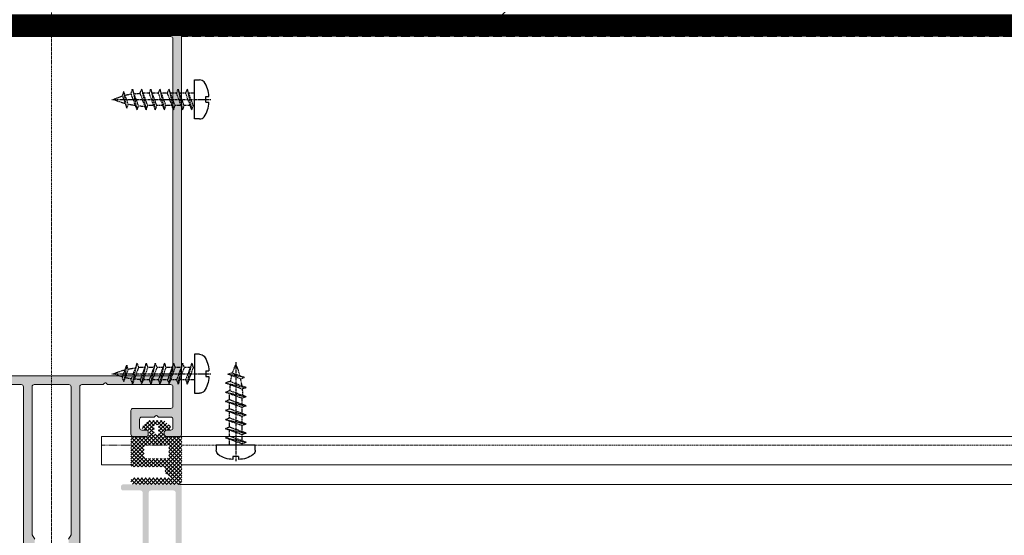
# Model space of a CAD drawing. Header units: millimetres. Extents: x -158258 to 126254, y -16359 to 60195.
# Tile 55 of 173: x -133838 to -133611, y 10580 to 10699. Entities that reach past the tile are written whole.
import ezdxf
from ezdxf.xclip import XClip

# ---------------------------------------------------------------- set-up
doc = ezdxf.new("R2010")
doc.units = ezdxf.units.MM
doc.header["$LTSCALE"] = 0.1
doc.header["$MEASUREMENT"] = 0
doc.header["$XCLIPFRAME"] = 0
doc.linetypes.add('CENTER', pattern=[2, 1.25, -0.25, 0.25, -0.25])
doc.linetypes.add('HIDDEN', pattern=[0.375, 0.25, -0.125])
for name, color, linetype, lineweight in [('01. Aluminium (Main Structure)', 6, 'Continuous', 5), ('2_Centerline', 1, 'CENTER', 15), ('3_Hatch', 8, 'Continuous', 0), ('S2-flooring plan', 6, 'Continuous', 5)]:
    doc.layers.add(name, color=color, linetype=linetype, lineweight=lineweight)
doc.layers.add('CENTER LINE', color=8, linetype='CENTER')
doc.layers.add('HARDWARES', color=7, linetype='Continuous')

# ---------------------------------------------------------------- blocks, each defined once
blk = doc.blocks.new('A$C23054C9A')
at = {"layer": '3_Hatch'}
h = blk.add_hatch(color=256, dxfattribs=at)
h.dxf.hatch_style = 1
h.paths.add_polyline_path([(10.36235835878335, 60.5273725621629), (10.36235835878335, 25.99274578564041), (10.32502586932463, 25.82786062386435), (10.21613944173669, 25.645346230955), (10.03258803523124, 25.53542278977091), (9.850073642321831, 25.51675654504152), (4.654635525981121, 25.51675654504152), (4.453454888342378, 25.53542278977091), (4.289606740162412, 25.645346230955), (4.197312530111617, 25.82786062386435), (4.16101705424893, 25.99274578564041), (4.16101705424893, 60.5273725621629), (4.197312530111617, 60.71092396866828), (4.289606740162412, 60.87477211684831), (4.453454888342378, 60.98469555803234), (4.654635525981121, 61.02202804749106), (9.850073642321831, 61.02202804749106), (10.03258803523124, 60.98469555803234), (10.21613944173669, 60.87477211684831), (10.32502586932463, 60.71092396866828)], flags=16)
h.paths.add_polyline_path([(4.16101705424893, 5.890237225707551), (4.106055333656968, 6.091417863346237), (3.996131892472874, 6.256303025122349), (3.84991297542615, 6.366226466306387), (3.648732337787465, 6.402521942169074), (3.246371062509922, 6.402521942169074), (3.063856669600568, 6.366226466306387), (2.898971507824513, 6.256303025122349), (2.789048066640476, 6.091417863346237), (2.752752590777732, 5.890237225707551), (2.752752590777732, 1.902919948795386), (2.69779087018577, 1.701739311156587), (2.587867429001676, 1.536854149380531), (2.441648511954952, 1.426930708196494), (2.240467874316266, 1.408264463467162), (-4.454491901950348, 1.408264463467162), (-4.637006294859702, 1.426930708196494), (-4.801891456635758, 1.536854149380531), (-4.911814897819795, 1.701739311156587), (-4.948110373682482, 1.902919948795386), (-4.948110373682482, 19.49896664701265), (-4.911814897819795, 19.70014728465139), (-4.801891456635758, 19.84636620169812), (-4.637006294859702, 19.95628964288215), (-4.454491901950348, 20.01125136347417), (-1.893068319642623, 20.01125136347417), (-1.710553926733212, 20.04754683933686), (-1.545668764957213, 20.15747028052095), (-1.435745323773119, 20.32235544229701), (-1.399449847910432, 20.50486983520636), (-1.399449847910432, 23.59620736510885), (-1.380783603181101, 23.7973880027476), (-1.271897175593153, 23.96227316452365), (-1.088345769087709, 24.07219660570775), (-0.88716513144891, 24.10849208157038), (2.240467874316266, 24.10849208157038), (2.441648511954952, 24.07219660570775), (2.587867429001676, 23.96227316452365), (2.69779087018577, 23.7973880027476), (2.752752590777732, 23.59620736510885), (2.752752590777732, 19.60889008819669), (2.789048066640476, 19.40770945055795), (2.898971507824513, 19.26149053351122), (3.063856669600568, 19.15156709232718), (3.246371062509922, 19.11527161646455), (3.648732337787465, 19.11527161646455), (3.84991297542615, 19.15156709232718), (3.996131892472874, 19.26149053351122), (4.106055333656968, 19.40770945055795), (4.16101705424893, 19.60889008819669), (4.16101705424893, 23.59620736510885), (4.197312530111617, 23.7973880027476), (4.289606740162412, 23.96227316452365), (4.453454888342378, 24.07219660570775), (4.654635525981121, 24.10849208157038), (9.850073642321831, 24.10849208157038), (10.03258803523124, 24.07219660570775), (10.21613944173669, 23.96227316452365), (10.32502586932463, 23.7973880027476), (10.36235835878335, 23.59620736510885), (10.36235835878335, 1.902919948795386), (10.32502586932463, 1.701739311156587), (10.21613944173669, 1.536854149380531), (10.03258803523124, 1.426930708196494), (9.850073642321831, 1.408264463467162), (4.654635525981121, 1.408264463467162), (4.453454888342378, 1.426930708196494), (4.289606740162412, 1.536854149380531), (4.197312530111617, 1.701739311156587), (4.16101705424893, 1.902919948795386)], flags=16)
h.paths.add_polyline_path([(-6.045270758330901, 4.536934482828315), (-6.35637483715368, 4.225830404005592), (-6.35637483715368, 1.902919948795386), (-6.3937073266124, 1.701739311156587), (-6.502593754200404, 1.536854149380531), (-6.667478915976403, 1.426930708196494), (-6.868659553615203, 1.408264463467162), (-9.246531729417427, 1.408264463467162), (-9.447712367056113, 1.426930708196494), (-9.593931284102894, 1.536854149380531), (-9.70385472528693, 1.701739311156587), (-9.75881644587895, 1.902919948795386), (-9.75881644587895, 2.506461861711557), (-9.795111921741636, 2.688976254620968), (-9.905035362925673, 2.853861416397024), (-10.06992052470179, 2.963784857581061), (-10.25243491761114, 3.000080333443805), (-10.45361555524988, 2.963784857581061), (-10.61850071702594, 2.853861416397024), (-10.72842415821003, 2.688976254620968), (-10.76471963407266, 2.506461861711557), (-10.76471963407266, 0.493618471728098), (-10.72842415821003, 0.3111040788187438), (-10.61850071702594, 0.1462189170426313), (-10.45361555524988, 0.03629547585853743), (-10.25243491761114, -4.035882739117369e-12), (10.25243491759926, -4.035882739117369e-12), (10.453615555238, -0.05496172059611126), (10.59983447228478, -0.1648851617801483), (10.70975791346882, -0.3111040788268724), (10.76471963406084, -0.512284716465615), (10.76471963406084, -1.518187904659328), (10.80101510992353, -1.700702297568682), (10.89227230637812, -1.865587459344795), (11.05715746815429, -1.975510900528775), (11.25833810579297, -1.99314013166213), (11.44085249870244, -1.975510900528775), (11.6057376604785, -1.865587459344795), (11.71566110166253, -1.700702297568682), (11.75195657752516, -1.518187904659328), (11.75195657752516, 61.91800779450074), (11.71566110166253, 62.11918843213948), (11.6057376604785, 62.28407359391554), (11.44085249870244, 62.39296002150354), (11.25833810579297, 62.41162626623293), (-1.746849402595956, 62.41162626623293), (-1.948030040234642, 62.39296002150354), (-2.094248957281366, 62.28407359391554), (-2.20417239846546, 62.11918843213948), (-2.259134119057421, 61.91800779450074), (-2.259134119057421, 61.5156465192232), (-2.20417239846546, 61.3507613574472), (-2.094248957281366, 61.16824696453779), (-1.948030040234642, 61.05832352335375), (-1.746849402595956, 61.02202804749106), (2.240467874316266, 61.02202804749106), (2.441648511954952, 60.98469555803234), (2.587867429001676, 60.87477211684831), (2.69779087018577, 60.71092396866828), (2.752752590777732, 60.5273725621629), (2.752752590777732, 25.99274578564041), (2.69779087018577, 25.82786062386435), (2.587867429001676, 25.645346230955), (2.441648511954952, 25.53542278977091), (2.240467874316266, 25.51675654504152), (-3.832283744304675, 25.51675654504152), (-3.997168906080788, 25.48046106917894), (-4.088426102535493, 25.42549934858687), (-4.179683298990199, 25.37053762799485), (-4.23464501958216, 25.29794667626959), (-4.289606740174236, 25.22431871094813), (-4.308272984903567, 25.13306151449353), (-4.325902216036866, 25.05943354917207), (-4.325902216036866, 24.96817635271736), (-4.308272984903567, 24.87691915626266), (-4.289606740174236, 24.78566195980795), (-4.23464501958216, 24.7120339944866), (-4.179683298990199, 24.63944304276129), (-4.088426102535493, 24.58448132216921), (-3.997168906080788, 24.54818584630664), (-3.88724546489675, 24.51085335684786), (-3.302369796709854, 24.51085335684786), (-3.101189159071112, 24.4558916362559), (-2.953933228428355, 24.34700520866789), (-2.84504680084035, 24.19974927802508), (-2.807714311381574, 23.99856864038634), (-2.807714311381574, 21.9141713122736), (-2.84504680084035, 21.71299067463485), (-2.953933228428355, 21.5481055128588), (-3.101189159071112, 21.43818207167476), (-3.302369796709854, 21.40188659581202), (-8.86283669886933, 21.40188659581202), (-9.045351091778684, 21.43818207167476), (-9.21023625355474, 21.5481055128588), (-9.320159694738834, 21.71299067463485), (-9.356455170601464, 21.9141713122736), (-9.356455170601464, 23.99856864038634), (-9.320159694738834, 24.19974927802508), (-9.21023625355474, 24.34700520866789), (-9.045351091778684, 24.4558916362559), (-8.86283669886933, 24.51085335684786), (-8.331885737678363, 24.51085335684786), (-8.130705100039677, 24.54818584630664), (-7.984486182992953, 24.65707227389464), (-7.874562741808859, 24.80432820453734), (-7.819601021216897, 25.00550884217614), (-7.874562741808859, 25.20668947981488), (-7.984486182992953, 25.35290839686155), (-8.130705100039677, 25.46283183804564), (-8.331885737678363, 25.51675654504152), (-10.25243491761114, 25.51675654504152), (-10.45361555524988, 25.46283183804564), (-10.61850071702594, 25.35290839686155), (-10.72842415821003, 25.20668947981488), (-10.76471963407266, 25.00550884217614), (-10.76471963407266, 17.9081877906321), (-10.72842415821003, 17.70700715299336), (-10.61850071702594, 17.54212199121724), (-10.45361555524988, 17.43219855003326), (-10.25243491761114, 17.39590307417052), (-9.868739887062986, 17.39590307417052), (-9.667559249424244, 17.43219855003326), (-9.48504485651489, 17.54212199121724), (-9.41141689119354, 17.70700715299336), (-9.356455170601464, 17.9081877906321), (-9.356455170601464, 19.49896664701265), (-9.320159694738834, 19.70014728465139), (-9.21023625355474, 19.84636620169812), (-9.045351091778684, 19.95628964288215), (-8.86283669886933, 20.01125136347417), (-6.868659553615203, 20.01125136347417), (-6.667478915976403, 19.95628964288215), (-6.502593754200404, 19.84636620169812), (-6.3937073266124, 19.70014728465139), (-6.35637483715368, 19.49896664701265), (-6.35637483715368, 10.24362030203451), (-6.3937073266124, 10.06110590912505), (-6.502593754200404, 9.896220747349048), (-6.667478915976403, 9.786297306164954), (-6.868659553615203, 9.731335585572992), (-8.86283669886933, 9.731335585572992), (-9.045351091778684, 9.786297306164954), (-9.21023625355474, 9.896220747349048), (-9.320159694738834, 10.06110590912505), (-9.356455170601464, 10.24362030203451), (-9.356455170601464, 11.30448521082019), (-9.41141689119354, 11.4869996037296), (-9.48504485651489, 11.65188476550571), (-9.667559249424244, 11.76180820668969), (-9.868739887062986, 11.79810368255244), (-10.25243491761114, 11.79810368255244), (-10.45361555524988, 11.76180820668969), (-10.61850071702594, 11.65188476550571), (-10.72842415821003, 11.4869996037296), (-10.76471963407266, 11.30448521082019), (-10.76471963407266, 6.987397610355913), (-10.74709040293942, 6.859844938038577), (-10.70975791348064, 6.768587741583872), (-10.65479619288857, 6.694959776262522), (-10.59983447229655, 6.639998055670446), (-10.54590976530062, 6.585036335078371), (-10.47228179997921, 6.548740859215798), (-10.39865383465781, 6.512445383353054), (-10.32606288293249, 6.493779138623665), (-10.25243491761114, 6.493779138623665), (-10.16117772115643, 6.493779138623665), (-10.08858676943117, 6.530074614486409), (-10.01495880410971, 6.567407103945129), (-9.941330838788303, 6.603702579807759), (-9.887406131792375, 6.676293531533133), (-9.8324444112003, 6.74992149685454), (-9.75881644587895, 6.987397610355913), (-9.75881644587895, 7.590939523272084), (-9.70385472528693, 7.792120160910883), (-9.593931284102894, 7.957005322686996), (-9.447712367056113, 8.066928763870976), (-9.246531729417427, 8.085595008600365), (-6.868659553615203, 8.085595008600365), (-6.667478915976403, 8.066928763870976), (-6.502593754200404, 7.957005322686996), (-6.3937073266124, 7.792120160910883), (-6.35637483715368, 7.590939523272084), (-6.35637483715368, 5.268029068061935), (-6.045270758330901, 4.956924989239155), (-5.954013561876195, 4.829372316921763), (-5.954013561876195, 4.664487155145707)])
blk = doc.blocks.new('A$C768C5112')
at = {"layer": '3_Hatch'}
h = blk.add_hatch(color=256, dxfattribs=at)
h.dxf.hatch_style = 1
h.paths.add_polyline_path([(-4.223506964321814, -41.98522546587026), (-3.912497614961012, -41.67421611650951), (-3.912497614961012, -37.70677351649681), (-4.498231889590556, -36.68251605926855), (-4.498231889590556, -2.487038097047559), (-4.461947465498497, -2.304579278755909), (-4.352057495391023, -2.139744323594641), (-4.205883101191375, -2.029854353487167), (-4.004763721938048, -1.993569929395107), (4.004763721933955, -1.993569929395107), (4.188259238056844, -2.029854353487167), (4.35205749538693, -2.139744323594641), (4.461947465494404, -2.304579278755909), (4.516892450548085, -2.487038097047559), (4.516892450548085, -36.68251605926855), (3.894873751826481, -37.70677351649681), (3.894873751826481, -41.67421611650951), (4.205883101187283, -41.98522546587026), (4.297112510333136, -42.13139986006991), (4.297112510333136, -42.27757425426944), (4.205883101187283, -42.42374864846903), (3.894873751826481, -42.71713413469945), (3.894873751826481, -46.6845767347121), (4.516892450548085, -47.70883419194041), (4.516892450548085, -53.70716784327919), (4.461947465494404, -53.8896266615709), (4.35205749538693, -54.05446161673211), (4.188259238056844, -54.16435158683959), (4.004763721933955, -54.2006360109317), (-4.004763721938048, -54.2006360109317), (-4.205883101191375, -54.16435158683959), (-4.352057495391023, -54.05446161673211), (-4.461947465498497, -53.8896266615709), (-4.498231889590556, -53.70716784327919), (-4.498231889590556, -47.70883419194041), (-3.912497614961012, -46.6845767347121), (-3.912497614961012, -42.71713413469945), (-4.223506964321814, -42.42374864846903), (-4.278451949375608, -42.27757425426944), (-4.278451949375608, -42.13139986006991)], flags=16)
h.paths.add_polyline_path([(10.03938179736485, -54.01714049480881), (9.984436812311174, -54.2006360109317), (9.965776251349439, -54.38309482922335), (9.856922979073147, -54.54792978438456), (9.692088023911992, -54.65781975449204), (9.509629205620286, -54.69410417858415), (7.003930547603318, -54.69410417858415), (6.821471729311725, -54.65781975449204), (6.637976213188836, -54.54792978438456), (6.528086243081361, -54.38309482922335), (6.510462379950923, -54.2006360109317), (6.510462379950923, -2.487038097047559), (6.528086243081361, -2.304579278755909), (6.637976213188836, -2.139744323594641), (6.821471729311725, -2.029854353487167), (7.003930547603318, -1.993569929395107), (11.88677733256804, -1.993569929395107), (12.17912612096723, -1.682560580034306), (12.32530051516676, -1.591331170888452), (12.47147490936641, -1.591331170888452), (12.59898874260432, -1.682560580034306), (12.92865865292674, -1.993569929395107), (27.50255676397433, -1.993569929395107), (27.68605228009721, -2.029854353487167), (27.86851109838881, -2.139744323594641), (27.95974050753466, -2.304579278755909), (27.99602493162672, -2.487038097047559), (27.99602493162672, -6.985269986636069), (27.95974050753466, -7.186389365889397), (27.86851109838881, -7.351224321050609), (27.68605228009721, -7.461114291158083), (27.50255676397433, -7.497398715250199), (18.81710233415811, -7.497398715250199), (18.61598295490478, -7.533683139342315), (18.45114799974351, -7.64357310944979), (18.34125802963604, -7.808408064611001), (18.30497360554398, -8.009527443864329), (18.30497360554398, -13.47707180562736), (18.34125802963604, -13.67819118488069), (18.45114799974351, -13.86065000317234), (18.61598295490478, -13.95291611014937), (18.81710233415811, -13.98920053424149), (21.79760859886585, -13.98920053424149), (21.99872797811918, -13.95291611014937), (22.16356293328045, -13.86065000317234), (22.27241620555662, -13.67819118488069), (22.29107676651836, -13.47707180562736), (22.29107676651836, -13.00122750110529), (22.27241620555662, -12.80010812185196), (22.16356293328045, -12.65393372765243), (21.99872797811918, -12.5440437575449), (21.79760859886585, -12.49013547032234), (20.80963556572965, -12.49013547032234), (20.60851618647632, -12.4528143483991), (20.46234179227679, -12.34292437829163), (20.35245182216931, -12.19674998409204), (20.29750683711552, -11.99563060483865), (20.29750683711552, -10.00309737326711), (20.35245182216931, -9.801977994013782), (20.46234179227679, -9.655803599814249), (20.60851618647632, -9.545913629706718), (20.80963556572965, -9.49096864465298), (23.64396743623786, -9.49096864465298), (23.93735292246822, -9.179959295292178), (24.08352731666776, -9.106353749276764), (24.2297017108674, -9.106353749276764), (24.35721554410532, -9.179959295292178), (24.68688545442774, -9.49096864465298), (27.50255676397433, -9.49096864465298), (27.68605228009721, -9.545913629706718), (27.86851109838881, -9.655803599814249), (27.95974050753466, -9.801977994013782), (27.99602493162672, -10.00309737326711), (27.99602493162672, -11.99563060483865), (27.95974050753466, -12.19674998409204), (27.86851109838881, -12.34292437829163), (27.68605228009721, -12.4528143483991), (27.50255676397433, -12.49013547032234), (26.51562042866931, -12.49013547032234), (26.31450104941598, -12.5440437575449), (26.16832665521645, -12.65393372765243), (26.05843668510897, -12.80010812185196), (26.00349170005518, -13.00122750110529), (26.00349170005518, -13.47707180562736), (26.05843668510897, -13.67819118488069), (26.16832665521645, -13.86065000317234), (26.31450104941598, -13.95291611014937), (26.51562042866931, -13.98920053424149), (29.51375055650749, -13.98920053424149), (29.69724607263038, -13.95291611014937), (29.86208102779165, -13.86065000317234), (29.97093430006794, -13.67819118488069), (29.98959486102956, -13.47707180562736), (29.97093430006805, 81.00442663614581), (29.86208102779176, 81.1879221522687), (29.77966355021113, 81.24286713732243), (29.69724607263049, 81.29781212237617), (29.60549831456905, 81.3066240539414), (29.5137505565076, 81.31543598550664), (-29.51375055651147, 81.31543598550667), (-29.7148699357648, 81.2978121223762), (-29.86104432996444, 81.18792215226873), (-29.97093430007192, 81.00442663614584), (-30.00721872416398, 80.84062837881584), (-30.00721872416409, -13.47707180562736), (-29.97093430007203, -13.67819118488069), (-29.86104432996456, -13.86065000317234), (-29.71486993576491, -13.95291611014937), (-29.51375055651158, -13.98920053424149), (-26.4959231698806, -13.98920053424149), (-26.31346435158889, -13.95291611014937), (-26.14862939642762, -13.86065000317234), (-26.03873942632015, -13.67819118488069), (-26.00245500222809, -13.47707180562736), (-26.00245500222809, -13.00122750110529), (-26.03873942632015, -12.80010812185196), (-26.14862939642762, -12.65393372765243), (-26.31346435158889, -12.5440437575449), (-26.4959231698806, -12.49013547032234), (-27.52018062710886, -12.49013547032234), (-27.68501558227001, -12.4528143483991), (-27.86747440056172, -12.34292437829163), (-27.97736437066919, -12.19674998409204), (-28.01364879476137, -11.99563060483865), (-28.01364879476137, -10.00309737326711), (-27.97736437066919, -9.801977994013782), (-27.86747440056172, -9.655803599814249), (-27.68501558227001, -9.545913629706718), (-27.52018062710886, -9.49096864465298), (-24.68584875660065, -9.49096864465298), (-24.37483940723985, -9.179959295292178), (-24.24732557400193, -9.106353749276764), (-24.06383005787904, -9.106353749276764), (-23.93631622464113, -9.179959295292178), (-23.62530687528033, -9.49096864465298), (-20.80963556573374, -9.49096864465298), (-20.60851618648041, -9.545913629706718), (-20.44368123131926, -9.655803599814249), (-20.33379126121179, -9.801977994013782), (-20.29750683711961, -10.00309737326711), (-20.29750683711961, -11.99563060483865), (-20.33379126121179, -12.19674998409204), (-20.44368123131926, -12.34292437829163), (-20.60851618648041, -12.4528143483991), (-20.80963556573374, -12.49013547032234), (-21.81523246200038, -12.49013547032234), (-22.01635184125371, -12.5440437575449), (-22.16252623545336, -12.65393372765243), (-22.27241620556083, -12.80010812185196), (-22.30870062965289, -13.00122750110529), (-22.30870062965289, -13.47707180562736), (-22.27241620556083, -13.67819118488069), (-22.16252623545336, -13.86065000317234), (-22.01635184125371, -13.95291611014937), (-21.81523246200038, -13.98920053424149), (-18.79740507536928, -13.98920053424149), (-18.61494625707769, -13.95291611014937), (-18.45011130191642, -13.86065000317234), (-18.34125802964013, -13.67819118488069), (-18.30393690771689, -13.47707180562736), (-18.30393690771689, -8.009527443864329), (-18.34125802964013, -7.808408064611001), (-18.45011130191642, -7.64357310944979), (-18.61494625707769, -7.533683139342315), (-18.79740507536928, -7.497398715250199), (-27.52018062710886, -7.497398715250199), (-27.68501558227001, -7.461114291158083), (-27.86747440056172, -7.351224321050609), (-27.97736437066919, -7.186389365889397), (-28.01364879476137, -6.985269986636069), (-28.01364879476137, -2.487038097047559), (-27.97736437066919, -2.304579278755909), (-27.86747440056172, -2.139744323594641), (-27.68501558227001, -2.029854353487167), (-27.52018062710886, -1.993569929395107), (-12.92762195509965, -1.993569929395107), (-12.61764930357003, -1.682560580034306), (-12.48909877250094, -1.591331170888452), (-12.3429243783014, -1.591331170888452), (-12.17808942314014, -1.682560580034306), (-11.86708007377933, -1.993569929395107), (-7.002893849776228, -1.993569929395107), (-6.801774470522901, -2.029854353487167), (-6.655600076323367, -2.139744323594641), (-6.545710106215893, -2.304579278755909), (-6.509425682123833, -2.487038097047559), (-6.509425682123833, -54.2006360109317), (-6.545710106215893, -54.38309482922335), (-6.655600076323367, -54.54792978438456), (-6.801774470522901, -54.65781975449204), (-7.002893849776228, -54.69410417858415), (-9.508592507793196, -54.69410417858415), (-9.709711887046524, -54.65781975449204), (-9.855886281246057, -54.54792978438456), (-9.965776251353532, -54.38309482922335), (-10.0020606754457, -54.2006360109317), (-10.03834509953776, -54.01714049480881), (-10.14823506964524, -53.83468167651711), (-10.31307002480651, -53.72479170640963), (-10.4955288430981, -53.70716784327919), (-11.50216243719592, -53.70716784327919), (-11.70328181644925, -53.72479170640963), (-11.8494562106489, -53.83468167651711), (-11.95934618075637, -54.01714049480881), (-12.01325446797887, -54.2006360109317), (-12.01325446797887, -56.21182980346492), (-11.95934618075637, -56.39532531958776), (-11.8494562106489, -56.55912357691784), (-11.70328181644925, -56.66901354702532), (-11.50216243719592, -56.68767410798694), (-0.5297525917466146, -56.68767410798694), (-0.201119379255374, -56.39532531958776), (-0.07256884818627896, -56.3217197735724), (0.07360554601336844, -56.3217197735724), (0.2197799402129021, -56.39532531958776), (0.5121287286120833, -56.68767410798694), (11.50216243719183, -56.68767410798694), (11.68565795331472, -56.66901354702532), (11.8494562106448, -56.55912357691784), (11.95934618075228, -56.39532531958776), (12.01429116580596, -56.21182980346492), (12.01429116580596, -54.2006360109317), (11.95934618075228, -54.01714049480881), (11.8494562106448, -53.83468167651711), (11.68565795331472, -53.72479170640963), (11.50216243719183, -53.70716784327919), (10.4965655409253, -53.70716784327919), (10.29544616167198, -53.72479170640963), (10.14927176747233, -53.83468167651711)])
h.paths.add_polyline_path([(27.99602493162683, 77.82280099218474), (27.95974050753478, 78.0062965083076), (27.86851109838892, 78.1887553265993), (27.68605228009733, 78.29864529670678), (27.50255676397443, 78.33492972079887), (-27.52018062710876, 78.3349297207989), (-27.6850155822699, 78.29864529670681), (-27.8674744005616, 78.18875532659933), (-27.97736437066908, 78.00629650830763), (-28.01364879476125, 77.82280099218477), (-28.01364879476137, 0.5121287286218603), (-27.97736437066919, 0.3110093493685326), (-27.86747440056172, 0.1648349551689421), (-27.68501558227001, 0.05494498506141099), (-27.52018062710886, 7.73070496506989e-12), (27.50255676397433, 7.73070496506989e-12), (27.68605228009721, 0.05494498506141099), (27.86851109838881, 0.1648349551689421), (27.95974050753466, 0.3110093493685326), (27.99602493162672, 0.5121287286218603)], flags=16)
at = {"layer": '01. Aluminium (Main Structure)', "linetype": 'ByBlock'}
for p, q in [((-29.51375055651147, 81.31543598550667), (29.5137505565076, 81.31543598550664)), ((29.5137505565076, 81.31543598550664), (29.69724607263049, 81.29781212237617)), ((29.69724607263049, 81.29781212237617), (29.86208102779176, 81.1879221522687)), ((29.86208102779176, 81.1879221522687), (29.97093430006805, 81.00442663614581)), ((29.97093430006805, 81.00442663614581), (29.98959486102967, 80.84062837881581)), ((29.98959486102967, 80.84062837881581), (29.98959486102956, -13.47707180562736)), ((-27.52018062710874, 78.3349297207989), (27.50255676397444, 78.33492972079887)), ((27.50255676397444, 78.33492972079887), (27.68605228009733, 78.29864529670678)), ((27.68605228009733, 78.29864529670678), (27.86851109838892, 78.1887553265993)), ((27.86851109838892, 78.1887553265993), (27.95974050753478, 78.0062965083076)), ((27.95974050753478, 78.0062965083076), (27.99602493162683, 77.82280099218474)), ((27.99602493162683, 77.82280099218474), (27.99602493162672, 0.5121287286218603)), ((27.50255676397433, 7.73070496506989e-12), (-27.52018062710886, 7.73070496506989e-12)), ((27.68605228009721, 0.05494498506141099), (27.50255676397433, 7.73070496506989e-12)), ((27.86851109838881, 0.1648349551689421), (27.68605228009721, 0.05494498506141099)), ((27.95974050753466, 0.3110093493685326), (27.86851109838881, 0.1648349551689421)), ((27.99602493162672, 0.5121287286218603), (27.95974050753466, 0.3110093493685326)), ((-11.86708007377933, -1.993569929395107), (-7.002893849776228, -1.993569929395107)), ((-7.002893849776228, -1.993569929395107), (-6.801774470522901, -2.029854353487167)), ((-6.801774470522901, -2.029854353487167), (-6.655600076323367, -2.139744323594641)), ((-6.655600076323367, -2.139744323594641), (-6.545710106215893, -2.304579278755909)), ((-4.461947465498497, -2.304579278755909), (-4.352057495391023, -2.139744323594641)), ((-4.352057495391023, -2.139744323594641), (-4.205883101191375, -2.029854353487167)), ((-4.205883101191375, -2.029854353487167), (-4.004763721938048, -1.993569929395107)), ((-4.004763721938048, -1.993569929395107), (4.004763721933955, -1.993569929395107)), ((4.004763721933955, -1.993569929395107), (4.188259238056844, -2.029854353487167)), ((4.188259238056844, -2.029854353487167), (4.35205749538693, -2.139744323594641)), ((4.35205749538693, -2.139744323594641), (4.461947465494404, -2.304579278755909)), ((6.528086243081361, -2.304579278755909), (6.637976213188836, -2.139744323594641)), ((6.637976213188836, -2.139744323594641), (6.821471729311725, -2.029854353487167)), ((6.821471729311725, -2.029854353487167), (7.003930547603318, -1.993569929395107)), ((7.003930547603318, -1.993569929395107), (11.88677733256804, -1.993569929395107)), ((11.88677733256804, -1.993569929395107), (12.17912612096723, -1.682560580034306)), ((12.17912612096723, -1.682560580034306), (12.32530051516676, -1.591331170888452)), ((12.32530051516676, -1.591331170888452), (12.47147490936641, -1.591331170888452)), ((12.47147490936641, -1.591331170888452), (12.59898874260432, -1.682560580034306)), ((12.59898874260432, -1.682560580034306), (12.92865865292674, -1.993569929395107)), ((12.92865865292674, -1.993569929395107), (27.50255676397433, -1.993569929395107)), ((27.50255676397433, -1.993569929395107), (27.68605228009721, -2.029854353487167)), ((27.68605228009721, -2.029854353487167), (27.86851109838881, -2.139744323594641)), ((27.86851109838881, -2.139744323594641), (27.95974050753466, -2.304579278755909)), ((-6.545710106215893, -2.304579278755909), (-6.509425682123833, -2.487038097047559)), ((-6.509425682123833, -2.487038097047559), (-6.509425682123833, -54.2006360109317)), ((-4.498231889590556, -2.487038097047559), (-4.461947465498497, -2.304579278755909)), ((-4.498231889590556, -36.68251605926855), (-4.498231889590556, -2.487038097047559)), ((4.461947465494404, -2.304579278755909), (4.516892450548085, -2.487038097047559)), ((4.516892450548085, -2.487038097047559), (4.516892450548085, -36.68251605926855)), ((6.510462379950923, -2.487038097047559), (6.528086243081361, -2.304579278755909)), ((6.510462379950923, -54.2006360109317), (6.510462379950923, -2.487038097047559)), ((27.95974050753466, -2.304579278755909), (27.99602493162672, -2.487038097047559)), ((27.99602493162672, -2.487038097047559), (27.99602493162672, -6.985269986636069)), ((18.30497360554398, -8.009527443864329), (18.34125802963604, -7.808408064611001)), ((18.30497360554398, -8.009527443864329), (18.30497360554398, -13.47707180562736)), ((18.34125802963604, -7.808408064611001), (18.45114799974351, -7.64357310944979)), ((18.45114799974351, -7.64357310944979), (18.61598295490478, -7.533683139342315)), ((18.61598295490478, -7.533683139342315), (18.81710233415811, -7.497398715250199)), ((27.50255676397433, -7.497398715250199), (18.81710233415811, -7.497398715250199)), ((27.68605228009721, -7.461114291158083), (27.50255676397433, -7.497398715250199)), ((27.86851109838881, -7.351224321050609), (27.68605228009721, -7.461114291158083)), ((27.95974050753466, -7.186389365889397), (27.86851109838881, -7.351224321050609)), ((27.99602493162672, -6.985269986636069), (27.95974050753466, -7.186389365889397)), ((20.29750683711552, -10.00309737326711), (20.35245182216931, -9.801977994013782)), ((20.29750683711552, -11.99563060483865), (20.29750683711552, -10.00309737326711)), ((20.35245182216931, -9.801977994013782), (20.46234179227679, -9.655803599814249)), ((20.46234179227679, -9.655803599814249), (20.60851618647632, -9.545913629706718)), ((20.60851618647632, -9.545913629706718), (20.80963556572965, -9.49096864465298)), ((20.80963556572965, -9.49096864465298), (23.64396743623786, -9.49096864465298)), ((23.64396743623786, -9.49096864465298), (23.93735292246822, -9.179959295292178)), ((23.93735292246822, -9.179959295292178), (24.08352731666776, -9.106353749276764)), ((24.08352731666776, -9.106353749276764), (24.2297017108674, -9.106353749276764)), ((24.2297017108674, -9.106353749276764), (24.35721554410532, -9.179959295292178)), ((24.35721554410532, -9.179959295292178), (24.68688545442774, -9.49096864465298)), ((24.68688545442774, -9.49096864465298), (27.50255676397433, -9.49096864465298)), ((27.50255676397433, -9.49096864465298), (27.68605228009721, -9.545913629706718)), ((27.68605228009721, -9.545913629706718), (27.86851109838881, -9.655803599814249)), ((27.86851109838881, -9.655803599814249), (27.95974050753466, -9.801977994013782)), ((27.95974050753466, -9.801977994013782), (27.99602493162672, -10.00309737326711)), ((27.99602493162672, -10.00309737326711), (27.99602493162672, -11.99563060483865)), ((18.34125802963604, -13.67819118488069), (18.30497360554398, -13.47707180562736)), ((20.35245182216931, -12.19674998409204), (20.29750683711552, -11.99563060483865)), ((20.46234179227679, -12.34292437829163), (20.35245182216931, -12.19674998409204)), ((20.60851618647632, -12.4528143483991), (20.46234179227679, -12.34292437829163)), ((20.80963556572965, -12.49013547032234), (20.60851618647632, -12.4528143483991)), ((21.79760859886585, -12.49013547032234), (20.80963556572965, -12.49013547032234)), ((21.79760859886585, -12.49013547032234), (21.99872797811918, -12.5440437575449)), ((21.99872797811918, -12.5440437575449), (22.16356293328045, -12.65393372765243)), ((22.16356293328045, -12.65393372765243), (22.27241620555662, -12.80010812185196)), ((22.27241620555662, -12.80010812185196), (22.29107676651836, -13.00122750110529)), ((22.29107676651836, -13.47707180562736), (22.27241620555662, -13.67819118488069)), ((22.29107676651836, -13.00122750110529), (22.29107676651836, -13.47707180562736)), ((26.00349170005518, -13.00122750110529), (26.05843668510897, -12.80010812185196)), ((26.00349170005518, -13.00122750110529), (26.00349170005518, -13.47707180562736)), ((26.05843668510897, -13.67819118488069), (26.00349170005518, -13.47707180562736)), ((26.05843668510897, -12.80010812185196), (26.16832665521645, -12.65393372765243)), ((26.16832665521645, -12.65393372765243), (26.31450104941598, -12.5440437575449)), ((26.31450104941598, -12.5440437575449), (26.51562042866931, -12.49013547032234)), ((27.50255676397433, -12.49013547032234), (26.51562042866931, -12.49013547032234)), ((27.68605228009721, -12.4528143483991), (27.50255676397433, -12.49013547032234)), ((27.86851109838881, -12.34292437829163), (27.68605228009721, -12.4528143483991)), ((27.95974050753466, -12.19674998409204), (27.86851109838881, -12.34292437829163)), ((27.99602493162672, -11.99563060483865), (27.95974050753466, -12.19674998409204)), ((29.98959486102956, -13.47707180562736), (29.97093430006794, -13.67819118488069)), ((18.45114799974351, -13.86065000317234), (18.34125802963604, -13.67819118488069)), ((18.61598295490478, -13.95291611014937), (18.45114799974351, -13.86065000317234)), ((18.81710233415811, -13.98920053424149), (18.61598295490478, -13.95291611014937)), ((18.81710233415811, -13.98920053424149), (21.79760859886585, -13.98920053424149)), ((21.99872797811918, -13.95291611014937), (21.79760859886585, -13.98920053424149)), ((22.16356293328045, -13.86065000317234), (21.99872797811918, -13.95291611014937)), ((22.27241620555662, -13.67819118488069), (22.16356293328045, -13.86065000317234)), ((26.16832665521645, -13.86065000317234), (26.05843668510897, -13.67819118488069)), ((26.31450104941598, -13.95291611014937), (26.16832665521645, -13.86065000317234)), ((26.51562042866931, -13.98920053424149), (26.31450104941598, -13.95291611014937)), ((26.51562042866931, -13.98920053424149), (29.51375055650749, -13.98920053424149)), ((29.69724607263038, -13.95291611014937), (29.51375055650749, -13.98920053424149)), ((29.86208102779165, -13.86065000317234), (29.69724607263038, -13.95291611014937)), ((29.97093430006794, -13.67819118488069), (29.86208102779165, -13.86065000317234)), ((-3.912497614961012, -37.70677351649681), (-4.498231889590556, -36.68251605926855)), ((4.516892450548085, -36.68251605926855), (3.894873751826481, -37.70677351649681))]:
    blk.add_line(p, q, dxfattribs=at)
blk = doc.blocks.new('*U1030')
at = {"layer": 'CENTER LINE', "linetype": 'CENTER'}
blk.add_line((0, -19.12470507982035), (0, 3.774010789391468), dxfattribs=at)
at = {"layer": 'HARDWARES', "linetype": 'Continuous'}
for p, q in [((-0.6609298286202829, 2.613080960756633), (-0.6609298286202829, 3.274010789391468)), ((0.6609298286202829, 2.613080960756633), (-0.6609298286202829, 2.613080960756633)), ((0.6609298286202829, 2.613080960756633), (0.6609298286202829, 3.274010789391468)), ((-4.488571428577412, 0), (-4.488571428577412, 1.150185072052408)), ((4.488571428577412, 0), (-4.488571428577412, 0)), ((4.488571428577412, 1.150184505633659), (4.488571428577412, 0))]:
    blk.add_line(p, q, dxfattribs=at)
at = {"layer": 'HARDWARES'}
for p, q in [((4.488571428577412, 0), (-4.488571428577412, 0)), ((4.488571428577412, 0.817582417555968), (4.488571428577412, 0))]:
    blk.add_line(p, q, dxfattribs=at)
at = {"layer": 'HARDWARES', "linetype": 'HIDDEN'}
for p, q in [((1.440000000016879, 0), (1.440000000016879, -0.3061200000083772)), ((-1.440000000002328, -2.053199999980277), (-1.440000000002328, -3.456749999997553)), ((1.440000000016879, -1.004879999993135), (1.440000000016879, -2.408519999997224)), ((-1.440000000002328, -4.155599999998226), (-1.440000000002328, -5.559150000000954)), ((1.440000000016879, -3.107279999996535), (1.440000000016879, -4.510920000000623)), ((-1.440000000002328, -6.258000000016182), (-1.440000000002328, -7.661550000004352)), ((1.440000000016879, -5.209680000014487), (1.440000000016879, -6.613320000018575)), ((-1.440000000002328, -8.360400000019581), (-1.440000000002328, -9.763950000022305)), ((1.440000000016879, -7.312080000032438), (1.440000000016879, -8.715720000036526)), ((-1.440000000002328, -10.46280000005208), (-1.440000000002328, -11.8663500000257)), ((1.440000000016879, -9.414480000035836), (1.440000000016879, -10.81812000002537)), ((1.076159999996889, -15.31407514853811), (-1.811639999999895, -16.36515514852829)), ((1.986480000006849, -15.64551514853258), (-1.811639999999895, -16.36515514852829)), ((-0.9011999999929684, -16.69647514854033), (1.986480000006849, -15.64551514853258)), ((1.076159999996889, -15.31407514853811), (1.986480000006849, -15.64551514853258)), ((-1.811639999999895, -16.36515514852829), (-0.9011999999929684, -16.69647514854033))]:
    blk.add_line(p, q, dxfattribs=at)
for points in [[(-1.440000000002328, 1.45519e-11), (-1.440000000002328, -1.354349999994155)], [(2.400000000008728, -0.655559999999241), (1.440000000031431, -0.3061199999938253), (-2.399999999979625, -1.703759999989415), (2.400000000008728, -0.655559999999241), (-1.440000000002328, -2.053200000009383), (-2.399999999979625, -1.703759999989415)], [(2.400000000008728, -2.757960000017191), (1.440000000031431, -2.408519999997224), (-2.399999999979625, -3.806160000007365), (2.400000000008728, -2.757960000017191), (-1.440000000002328, -4.155599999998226), (-2.399999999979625, -3.806160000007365)], [(2.400000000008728, -4.860360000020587), (1.440000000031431, -4.510920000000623), (-2.399999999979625, -5.908560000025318), (2.400000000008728, -4.860360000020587), (-1.440000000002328, -6.258000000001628), (-2.399999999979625, -5.908560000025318)], [(2.400000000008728, -6.962760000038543), (1.440000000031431, -6.613320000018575), (-2.399999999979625, -8.010960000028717), (2.400000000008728, -6.962760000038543), (-1.440000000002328, -8.360400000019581), (-2.399999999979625, -8.010960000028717)], [(2.400000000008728, -9.06516000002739), (1.440000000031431, -8.715720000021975), (-2.399999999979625, -10.11336000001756), (2.400000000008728, -9.06516000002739), (-1.440000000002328, -10.46280000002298), (-2.399999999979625, -10.11336000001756)], [(2.400000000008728, -11.17120999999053), (1.440000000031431, -10.82176999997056), (-2.399999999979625, -12.21940999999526), (2.400000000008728, -11.17120999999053), (-1.440000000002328, -12.56885000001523), (-2.399999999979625, -12.21940999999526)], [(2.428054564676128, -13.28330415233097), (1.468054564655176, -12.93386415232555), (-2.371945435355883, -14.33150415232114), (2.428054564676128, -13.28330415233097), (-1.411945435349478, -14.68094415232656), (-2.371945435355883, -14.33150415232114)]]:
    blk.add_lwpolyline(points, dxfattribs=at)
at = {"layer": 'HARDWARES', "linetype": 'Continuous'}
for centre, radius, start, end in [((-0.7055913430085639, -2.297439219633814), 5.571559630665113, 89.54071651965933, 126.6337815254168), ((0.7055912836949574, -2.297439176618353), 5.571559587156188, 53.36621261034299, 90.45928287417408), ((-3.117142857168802, 1.150185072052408), 1.37142857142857, 131.7376037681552, 180), ((3.117142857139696, 1.150184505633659), 1.37142857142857, 0, 48.2623911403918)]:
    blk.add_arc(centre, radius, start, end, dxfattribs=at)
at = {"layer": 'HARDWARES', "linetype": 'HIDDEN'}
for centre, radius, start, end in [((15.43309956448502, -11.79904749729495), 16.79315957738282, 182.5080075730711, 187.2926171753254), ((-15.26299043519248, -11.79904749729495), 16.79315957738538, 356.0960692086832, 1.058428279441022), ((15.34804499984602, -11.81309849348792), 16.79315957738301, 189.5794861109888, 194.562172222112), ((-15.34804499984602, -11.81309849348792), 16.79315957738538, 347.9668111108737, 353.6815361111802), ((15.34804499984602, -11.81309849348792), 16.79315957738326, 196.6931290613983, 203.9434805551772), ((-15.34804499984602, -11.81309849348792), 16.79315957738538, 336.0565194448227, 345.4243000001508)]:
    blk.add_arc(centre, radius, start, end, dxfattribs=at)
blk = doc.blocks.new('*U1024')
at = {"layer": '3_Hatch'}
h = blk.add_hatch(dxfattribs=at)
h.set_pattern_fill('ANSI37', color=256, scale=5)
h.set_pattern_definition([(45, (-26191.75418318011, -14950.54475466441), (-0.4419417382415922, 0.4419417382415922), []), (135, (-26191.75418318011, -14950.54475466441), (-0.4419417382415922, -0.4419417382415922), [])])
edge = h.paths.add_edge_path(flags=16)
edge.add_line((27.02557391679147, 102.9922385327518), (27.02557415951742, 100.9353359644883))
edge.add_arc((26.52557415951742, 100.9353358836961), 0.4999999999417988, -89.99998835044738, 9.234974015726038e-06, ccw=False)
edge.add_line((26.52557426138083, 100.4353358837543), (21.84557478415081, 100.4353349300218))
edge.add_arc((21.84557468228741, 100.93533493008), 0.500000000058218, 180.000009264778, 270.0000116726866, ccw=False)
edge.add_line((21.3455746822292, 100.9353348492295), (21.34557443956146, 102.9922374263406))
edge.add_arc((21.84557443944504, 102.9922375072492), 0.4999999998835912, 90.00001155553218, 180.0000092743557, ccw=False)
edge.add_line((21.84557433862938, 103.4922375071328), (26.52557381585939, 103.4922384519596))
edge.add_arc((26.52557391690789, 102.9922384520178), 0.4999999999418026, 9.251437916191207e-06, 90.00001157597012, ccw=False)
edge = h.paths.add_edge_path(flags=16)
edge.add_line((24.45521685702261, 106.0046557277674), (23.85595717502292, 106.0046557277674))
edge.add_arc((23.85595717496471, 106.2046557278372), 0.2000000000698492, 180.0000000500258, 270.00000001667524, ccw=False)
edge.add_line((23.65595717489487, 106.2046557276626), (23.65595717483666, 107.9978308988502))
edge.add_arc((23.8559571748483, 107.9978308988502), 0.2000000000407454, 89.99999995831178, 180, ccw=False)
edge.add_line((23.85595717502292, 108.1978308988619), (24.45521685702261, 108.1978308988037))
edge.add_arc((24.45521685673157, 107.9978308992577), 0.1999999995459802, -1.0005157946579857e-07, 89.99999990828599, ccw=False)
edge.add_line((24.65521685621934, 107.9978308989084), (24.65521685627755, 106.2046557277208))
edge.add_arc((24.45521685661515, 106.2046557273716), 0.1999999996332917, -89.9999999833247, 0, ccw=False)
edge = h.paths.add_edge_path()
edge.add_line((27.44695648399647, 107.7523584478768), (26.02325532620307, 109.0662557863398))
edge.add_arc((25.57475245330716, 108.4038018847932), 0.7999999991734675, 55.90071979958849, 90.0000115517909)
edge.add_line((25.57475229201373, 109.2038018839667), (22.73640333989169, 109.203795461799))
edge.add_arc((22.73640515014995, 108.403795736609), 0.7999997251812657, 90.00012965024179, 124.0993164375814)
edge.add_line((22.28790201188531, 109.0662491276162), (20.86420138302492, 107.7523512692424))
edge.add_arc((21.37337387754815, 107.5368005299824), 0.5529183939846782, 157.055339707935, 290.874653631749)
edge.add_line((21.57039235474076, 107.020174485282), (22.07039239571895, 107.019558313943))
edge.add_arc((22.09798023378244, 106.6093163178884), 0.4111685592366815, -14.870583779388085, 93.84721803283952, ccw=False)
edge.add_line((22.49537792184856, 106.503795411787), (22.49537803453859, 105.9465844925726))
edge.add_arc((21.96392696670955, 105.9888416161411), 0.5331284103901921, 284.2078103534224, 355.45382096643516, ccw=False)
edge.add_line((22.09477775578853, 105.4720205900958), (18.78555449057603, 105.4718928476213))
edge.add_arc((18.78557379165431, 104.9718928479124), 0.5000000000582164, 90.00221174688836, 180.0000107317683)
edge.add_line((18.28557379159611, 104.9718927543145), (18.28557481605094, 98.94549701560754))
edge.add_arc((18.78557481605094, 98.94549710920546), 0.5000000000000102, 180.0000107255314, 270.0000115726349)
edge.add_line((18.78557491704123, 98.44549710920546), (25.97070066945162, 98.44549856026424))
edge.add_arc((25.97070071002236, 98.24549856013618), 0.2000000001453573, 0.014151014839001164, 90.00001162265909, ccw=False)
edge.add_line((26.17070070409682, 98.24554795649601), (26.17070098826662, 97.23222982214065))
edge.add_arc((26.67070098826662, 97.23222996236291), 0.5000000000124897, 180.0000160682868, 237.6970055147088)
edge.add_line((26.40350272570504, 96.80961300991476), (27.17070119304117, 96.32455414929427))
edge.add_arc((27.17070124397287, 96.07455414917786), 0.2500000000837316, -139.3278037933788, 90.00001167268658, ccw=False)
edge.add_line((26.98108857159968, 95.91162154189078), (18.746256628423, 95.91161987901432))
edge.add_arc((19.12635847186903, 95.16166100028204), 0.8407828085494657, 116.8772705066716, 243.1351245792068)
edge.add_line((18.74641887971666, 94.41161990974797), (29.45537478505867, 94.41162451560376))
edge.add_arc((29.26374881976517, 95.18833341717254), 0.7999982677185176, 283.8589778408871, 342.2292539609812)
edge.add_line((30.02557545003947, 94.94416664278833), (30.02557348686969, 105.2222391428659))
edge.add_arc((29.77557348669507, 105.2222390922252), 0.250000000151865, 1.16059855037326e-05, 86.91108207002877)
edge.add_line((29.78904490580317, 105.4718758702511), (26.21636911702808, 105.4720272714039))
edge.add_arc((26.34721969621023, 105.9888483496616), 0.5331284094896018, 184.5462022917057, 255.79221289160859, ccw=False)
edge.add_line((25.81576864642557, 105.9465910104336), (25.81578049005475, 106.5038019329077))
edge.add_arc((26.21088184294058, 106.6117028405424), 0.409570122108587, 85.81573982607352, 195.2748224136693, ccw=False)
edge.add_line((26.2407658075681, 107.0201812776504), (26.7407658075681, 107.0201813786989))
edge.add_arc((26.93778407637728, 107.5368075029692), 0.5529183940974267, 249.1253694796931, 382.9446834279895)
at = {"layer": '2_Centerline', "ltscale": 0.25}
blk.add_lwpolyline([(0, 230.7765712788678), (0, 0)], dxfattribs=at)
at = {"layer": '3_Hatch'}
for p, q in [((29.98959486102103, 199.7765712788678), (1079.986871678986, 199.7765712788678)), ((11.51046237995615, 105.4719347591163), (19.87129064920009, 105.4719347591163)), ((28.3994199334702, 105.4719347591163), (1079.986871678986, 105.4719347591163)), ((11.51046237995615, 98.96775415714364), (18.28557481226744, 98.96775415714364)), ((30.02557468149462, 98.96775415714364), (1079.986871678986, 98.96775415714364)), ((29.50582501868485, 94.41162153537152), (1079.986871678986, 94.41162153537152))]:
    blk.add_line(p, q, dxfattribs=at)
at = {"layer": '3_Hatch', "linetype": 'HIDDEN', "ltscale": 5}
for p, q in [((29.98959486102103, 197.7849324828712), (1079.986871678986, 197.7849324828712)), ((11.51046237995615, 103.4802959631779), (18.28557404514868, 103.4802959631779)), ((21.73695149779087, 103.4802959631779), (26.63420110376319, 103.4802959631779))]:
    blk.add_line(p, q, dxfattribs=at)
at = {"layer": '3_Hatch', "linetype": 'HIDDEN'}
blk.add_line((30.02557381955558, 103.4802959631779), (1079.986871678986, 103.4802959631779), dxfattribs=at)
at = {"layer": '3_Hatch'}
blk.add_lwpolyline([(11.51046237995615, 105.4719347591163), (11.51046237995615, 98.96775415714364)], dxfattribs=at)
for name, p in [('A$C768C5112', (0, 119.4611352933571)), ('A$C23054C9A', (18.24748691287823, 31.99999526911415))]:
    blk.add_blockref(name, p, dxfattribs=at)
at = {"layer": 'HARDWARES', "rotation": 270}
blk.add_blockref('*U1030', (32.98959486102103, 183.2849324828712), dxfattribs=at)
at = {"layer": 'HARDWARES', "xscale": -1}
for p, rotation in [((32.98959486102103, 119.9719347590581), 270), ((42.48959486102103, 103.4802959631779), 180)]:
    blk.add_blockref('*U1030', p, dxfattribs=dict(at, rotation=rotation))
blk = doc.blocks.new('*U900')
at = {"layer": 'S2-flooring plan', "color": 5, "true_color": 0x0000fa}
blk.add_lwpolyline([(-300, 300), (300, 300), (300, -300), (-300, -300)], close=True, dxfattribs=at)
blk = doc.blocks.new('*U901')
at = {"layer": 'S2-flooring plan', "color": 0, "linetype": 'ByBlock', "lineweight": -2, "transparency": 16777216}
blk.add_blockref('*U900', (6040, 0), dxfattribs=at)

msp = doc.modelspace()

# ---------------------------------------------------------------- hatches: boundary and pattern name
at = {"layer": 'S2-flooring plan', "true_color": 0xb8b8b8}
h = msp.add_hatch(dxfattribs=at)
h.set_pattern_fill('ANSI31', color=9, scale=1000, double=1)
h.set_pattern_definition([(45, (0, 0), (-88.38834764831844, 88.38834764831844), [])])
h.paths.add_polyline_path([(-140025.6920707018, 16594.90591963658), (-138677.151571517, 16594.90591956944), (-138677.1515727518, 15774.63642242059), (-139246.8442811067, 15774.63642248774), (-139246.8442811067, 15624.63642248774), (-138677.151573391, 15624.63642248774), (-138677.151573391, 15033.1097157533), (-138527.1515646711, 15033.10969839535), (-138527.1515646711, 15083.10971205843), (-135250.6920728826, 15083.10971603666), (-135250.6920728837, 15033.10971596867), (-135175.2981630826, 15033.10971567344), (-135175.2981630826, 15484.62758238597), (-135050.6920728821, 15484.62758238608), (-135050.6920728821, 15513.70881673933), (-134626.4582687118, 15513.70881749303), (-134626.4582687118, 14836.33618620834), (-134551.0643584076, 14836.33618620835), (-134551.0643584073, 14886.33618595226), (-132173.6920707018, 14886.33618588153), (-132173.6920707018, 11324.62778996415), (-131555.7301500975, 11324.14038616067), (-131555.7301500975, 10697.31281764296), (-140025.6920707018, 10697.79993427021)])

# ---------------------------------------------------------------- linework, layer by layer
at = {"layer": 'S2-flooring plan', "color": 9, "true_color": 0xbdbdbd, "const_width": 5}
msp.add_lwpolyline([(-140025.6920707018, 16594.90591963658), (-138677.151571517, 16594.90591956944), (-138677.1515727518, 15774.63642242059), (-139246.8442811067, 15774.63642248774), (-139246.8442811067, 15624.63642248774), (-138677.151573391, 15624.63642248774), (-138677.151573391, 15033.1097157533), (-138527.1515646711, 15033.10969839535), (-138527.1515646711, 15083.10971205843), (-135250.6920728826, 15083.10971603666), (-135250.6920728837, 15033.10971596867), (-135175.2981630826, 15033.10971567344), (-135175.2981630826, 15484.62758238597), (-135050.6920728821, 15484.62758238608), (-135050.6920728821, 15513.70881673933), (-134626.4582687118, 15513.70881749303), (-134626.4582687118, 14836.33618620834), (-134551.0643584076, 14836.33618620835), (-134551.0643584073, 14886.33618595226), (-132173.6920707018, 14886.33618588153), (-132173.6920707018, 11324.62778996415), (-131555.7301500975, 11324.14038616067), (-131555.7301500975, 10697.31281764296), (-140025.6920707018, 10697.79993427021)], close=True, dxfattribs=at)

# ---------------------------------------------------------------- block references
at = {"layer": '3_Hatch', "transparency": 33554687}
msp.add_blockref('*U1024', (-133830.6979838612, 10497.02364948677), dxfattribs=at)
at = {"layer": 'S2-flooring plan'}
ref = msp.add_blockref('*U901', (-139725.6920707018, 10397.80022159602), dxfattribs=at)
XClip(ref).set_block_clipping_path([(-300, 6197.105698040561), (1048.5404991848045, 6197.1056979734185), (1048.5404979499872, 5376.8362008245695), (478.8477895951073, 5376.836200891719), (478.8477895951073, 5226.836200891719), (1048.5404973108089, 5226.836200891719), (1048.5404973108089, 4635.30949415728), (1198.5405060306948, 4635.30947679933), (1198.5405060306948, 4685.30949046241), (4474.999997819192, 4685.30949444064), (4474.999997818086, 4635.30949437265), (4550.393907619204, 4635.309494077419), (4550.393907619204, 5086.82736078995), (4674.9999978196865, 5086.827360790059), (4674.9999978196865, 5115.90859514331), (5099.233801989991, 5115.90859589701), (5099.233801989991, 4438.53596461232), (5174.627712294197, 4438.535964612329), (5174.627712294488, 4488.535964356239), (7552, 4488.535964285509), (7552, 926.8275683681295), (8169.9619206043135, 926.34016456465), (8169.9619206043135, 299.5125960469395), (-300, 299.99971267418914)])

doc.saveas('drawing.dxf')
